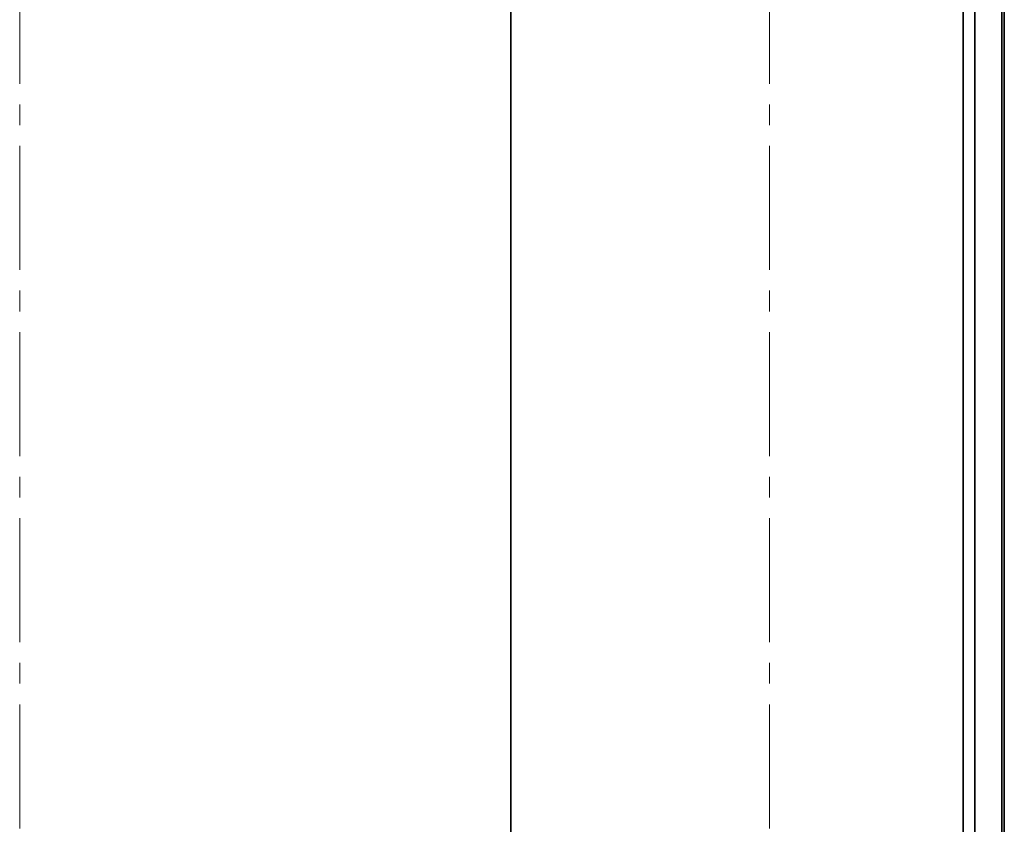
# Model space of a CAD drawing. Header units: millimetres. Extents: x -14862 to 14862, y -10512 to 10512.
# Tile 91 of 199: x -2924 to -2543, y -681 to -370. Entities that reach past the tile are written whole.
import ezdxf

# ---------------------------------------------------------------- set-up
doc = ezdxf.new("R2010")
doc.units = ezdxf.units.MM
doc.header["$LTSCALE"] = 4
doc.linetypes.add('点画线', pattern=[18, 12, -2, 2, -2])
doc.layers.add('中心线层', color=1, linetype='点画线', lineweight=18)
doc.layers.add('几何体', color=7, linetype='Continuous', lineweight=35)

msp = doc.modelspace()

# ---------------------------------------------------------------- linework, layer by layer
at = {"layer": '中心线层'}
for p, q in [((-2923.859, -58.603), (-2923.859, -2808.181)), ((-2633.859, -58.603), (-2633.859, -2808.181))]:
    msp.add_line(p, q, dxfattribs=at)
at = {"layer": '几何体'}
for p, q in [((-2558.859, -170.88), (-2558.859, -1203.241)), ((-2554.359, -170.88), (-2554.359, -1203.241)), ((-2543.959, -170.88), (-2543.959, -1196.541)), ((-2542.959, -170.88), (-2542.959, -1196.305)), ((-2733.859, -270.88), (-2733.859, -1415.88))]:
    msp.add_line(p, q, dxfattribs=at)

doc.saveas('drawing.dxf')
